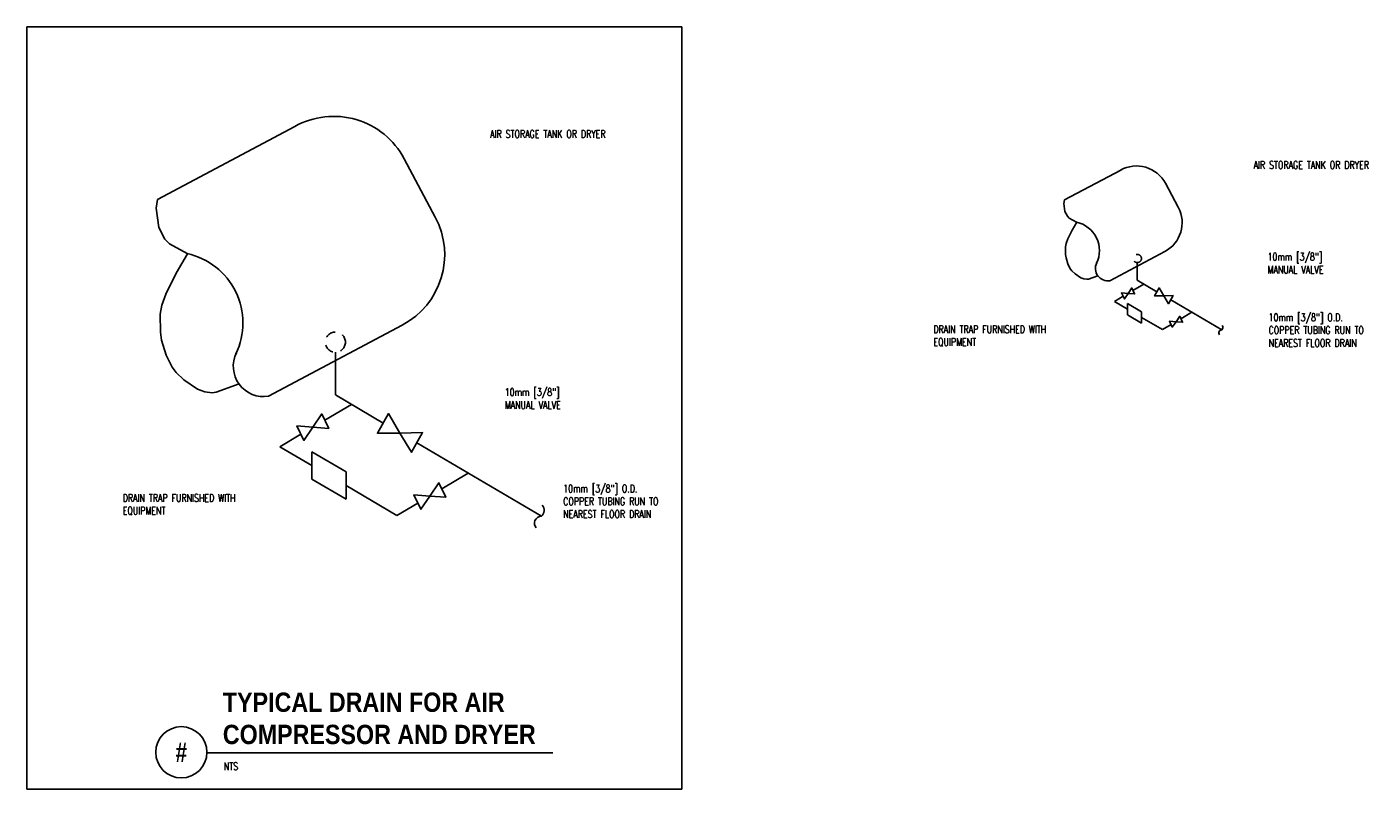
# Model space of a CAD drawing. Header units: inches. Extents: x -0.6 to 15.8, y -2.5 to 6.8.
import ezdxf
from ezdxf.enums import TextEntityAlignment as Align

# ---------------------------------------------------------------- set-up
doc = ezdxf.new("R2010")
doc.units = ezdxf.units.IN
doc.header["$MEASUREMENT"] = 0
doc.linetypes.add('HIDDEN2', pattern=[0.1875, 0.125, -0.0625])
doc.layers.add('G-ANNO-NPLT', color=7, linetype='Continuous', plot=False)
for name, color, linetype in [('M-DETL-HEVY', 5, 'Continuous'), ('M-DETL-MEDM', 4, 'Continuous'), ('M-DETL-TEXT', 2, 'Continuous'), ('M-DETL-THIN', 2, 'Continuous'), ('P-DETL-TEXT', 2, 'Continuous')]:
    doc.layers.add(name, color=color, linetype=linetype)
doc.styles.add('BOLD', font='bold.shx', dxfattribs={"width": 0.9})
doc.styles.add('Romans', font='romans.shx', dxfattribs={"width": 0.75})

msp = doc.modelspace()

# ---------------------------------------------------------------- linework, layer by layer
at = {"layer": 'G-ANNO-NPLT', "color": 6}
msp.add_lwpolyline([(-0.637, 6.814), (7.363, 6.814), (7.363, -2.499), (-0.637, -2.499)], close=True, dxfattribs=at)
at = {"layer": 'M-DETL-HEVY'}
for p, q in [((2.635, 5.598), (0.958, 4.706)), ((3.971, 5.204), (4.352, 4.488)), ((12.724, 5.065), (12.036, 4.699)), ((13.272, 4.903), (13.428, 4.61)), ((0.943, 4.599), (0.958, 4.706)), ((12.029, 4.655), (12.036, 4.699)), ((12.042, 4.557), (12.029, 4.655)), ((0.974, 4.361), (0.943, 4.599)), ((12.073, 4.5), (12.042, 4.557)), ((12.096, 4.477), (12.073, 4.5)), ((12.184, 4.428), (12.096, 4.477)), ((1.048, 4.222), (0.974, 4.361)), ((12.078, 4.225), (12.13, 4.329)), ((12.13, 4.329), (12.187, 4.427)), ((1.105, 4.165), (1.048, 4.222)), ((1.319, 4.045), (1.105, 4.165)), ((12.049, 4.125), (12.058, 4.169)), ((12.051, 4.034), (12.049, 4.125)), ((12.058, 4.169), (12.078, 4.225)), ((1.187, 3.805), (1.326, 4.043)), ((12.057, 3.994), (12.051, 4.034)), ((12.079, 3.918), (12.057, 3.994)), ((12.592, 3.712), (13.262, 4.069)), ((1.062, 3.55), (1.187, 3.805)), ((12.109, 3.859), (12.079, 3.918)), ((12.129, 3.832), (12.109, 3.859)), ((12.167, 3.795), (12.129, 3.832)), ((12.236, 3.749), (12.167, 3.795)), ((12.273, 3.734), (12.236, 3.749)), ((12.31, 3.73), (12.273, 3.734)), ((12.329, 3.733), (12.31, 3.73)), ((12.444, 3.774), (12.329, 3.733)), ((1.012, 3.414), (1.062, 3.55)), ((0.99, 3.306), (1.012, 3.414)), ((0.995, 3.086), (0.99, 3.306)), ((2.314, 2.301), (3.948, 3.17)), ((1.009, 2.988), (0.995, 3.086)), ((1.063, 2.803), (1.009, 2.988)), ((1.137, 2.658), (1.063, 2.803)), ((1.186, 2.592), (1.137, 2.658)), ((1.278, 2.502), (1.186, 2.592)), ((1.446, 2.389), (1.278, 2.502)), ((1.536, 2.354), (1.446, 2.389)), ((1.627, 2.344), (1.536, 2.354)), ((1.673, 2.351), (1.627, 2.344)), ((1.954, 2.451), (1.673, 2.351))]:
    msp.add_line(p, q, dxfattribs=at)
for centre, radius, start, end in [((3.11, 4.746), 0.975, 28.0082, 119.1522), ((12.918, 4.715), 0.4, 28.0082, 119.1522), ((13.075, 4.422), 0.4, 298, 28), ((3.491, 4.031), 0.975, 298, 28), ((12.108, 4.08), 0.357, 334.3478, 77.6187), ((1.133, 3.196), 0.869, 334.3478, 77.6187), ((12.568, 3.863), 0.152, 153.7384, 279.0198), ((2.256, 2.668), 0.372, 153.7384, 279.0198)]:
    msp.add_arc(centre, radius, start, end, dxfattribs=at)
at = {"layer": 'M-DETL-MEDM'}
for p, q in [((12.809, 3.434), (12.98, 3.333)), ((12.809, 3.434), (12.809, 3.297)), ((12.809, 3.297), (12.98, 3.196)), ((12.98, 3.333), (12.98, 3.196)), ((2.843, 1.623), (3.261, 1.376)), ((2.843, 1.623), (2.843, 1.289)), ((3.261, 1.376), (3.261, 1.043)), ((2.843, 1.289), (3.261, 1.043))]:
    msp.add_line(p, q, dxfattribs=at)
for points in [[(12.814, 3.558), (12.859, 3.624), (12.894, 3.552), (12.894, 3.552)], [(13.251, 3.528), (13.138, 3.527), (13.193, 3.625), (13.193, 3.625)], [(12.815, 3.558), (12.734, 3.564), (12.769, 3.491), (12.769, 3.491)], [(13.251, 3.528), (13.309, 3.432), (13.364, 3.531), (13.364, 3.531)], [(13.401, 3.212), (13.321, 3.219), (13.355, 3.146), (13.355, 3.146)], [(13.4, 3.212), (13.445, 3.279), (13.48, 3.206), (13.48, 3.206)], [(2.854, 1.924), (2.965, 2.086), (3.05, 1.909), (3.05, 1.909)], [(3.92, 1.852), (3.645, 1.848), (3.779, 2.089), (3.779, 2.089)], [(2.857, 1.924), (2.661, 1.939), (2.746, 1.762), (2.746, 1.762)], [(3.92, 1.852), (4.063, 1.616), (4.196, 1.858), (4.196, 1.858)], [(4.284, 1.082), (4.395, 1.244), (4.479, 1.067), (4.479, 1.067)], [(4.286, 1.082), (4.09, 1.097), (4.175, 0.92), (4.175, 0.92)]]:
    msp.add_lwpolyline(points, close=True, dxfattribs=at)
at = {"layer": 'M-DETL-MEDM', "color": 1, "linetype": 'HIDDEN2'}
for centre, radius in [((12.927, 3.984), 0.0506), ((3.131, 2.962), 0.123)]:
    msp.add_circle(centre, radius, dxfattribs=at)
at = {"layer": 'M-DETL-TEXT'}
for points in [[(4.04, 5.106, 0, 0.026, 0), (4.099, 5.157, 0, 0, 0), (4.502, 5.494, 0, 0, 0), (4.937, 5.494, 0, 0, 0)], [(13.365, 4.727, 0, 0.026, 0), (13.425, 4.778, 0, 0, 0), (13.827, 5.115, 0, 0, 0), (14.263, 5.115, 0, 0, 0)], [(13.251, 3.528, 0, 0.026, 0), (13.308, 3.581, 0, 0, 0), (13.757, 3.991, 0, 0, 0), (14.399, 3.991, 0, 0, 0)], [(12.867, 3.263, 0, 0.026, 0), (12.797, 3.228, 0, 0, 0), (12.545, 3.101, 0, 0, 0), (12.034, 3.101, 0, 0, 0)], [(13.959, 3.111, 0, 0.026, 0), (14.032, 3.139, 0, 0, 0), (14.357, 3.262, 0, 0, 0), (14.46, 3.262, 0, 0, 0)], [(3.933, 1.875, 0, 0.026, 0), (3.99, 1.928, 0, 0, 0), (4.439, 2.338, 0, 0, 0), (5.081, 2.338, 0, 0, 0)], [(2.964, 1.202, 0, 0.026, 0), (2.894, 1.167, 0, 0, 0), (2.642, 1.04, 0, 0, 0), (2.131, 1.04, 0, 0, 0)], [(5.342, 1.019, 0, 0.026, 0), (5.415, 1.047, 0, 0, 0), (5.74, 1.17, 0, 0, 0), (5.842, 1.17, 0, 0, 0)]]:
    msp.add_lwpolyline(points, format="xyseb", dxfattribs=at)
at = {"layer": 'M-DETL-THIN', "color": 1, "linetype": 'HIDDEN2'}
for p, q in [((12.927, 3.933), (12.927, 3.891)), ((3.131, 2.838), (3.131, 2.735))]:
    msp.add_line(p, q, dxfattribs=at)
at = {"layer": 'M-DETL-THIN'}
for p, q in [((12.927, 3.891), (12.927, 3.719)), ((13.007, 3.672), (12.874, 3.593)), ((12.927, 3.719), (13.166, 3.578)), ((12.754, 3.522), (12.649, 3.46)), ((12.649, 3.46), (12.809, 3.366)), ((13.335, 3.479), (13.959, 3.111)), ((13.593, 3.327), (13.46, 3.248)), ((12.98, 3.265), (13.236, 3.115)), ((13.341, 3.177), (13.236, 3.115)), ((3.131, 2.735), (3.131, 2.317)), ((3.131, 2.317), (3.715, 1.973)), ((3.326, 2.202), (3.002, 2.01)), ((2.71, 1.837), (2.454, 1.685)), ((2.454, 1.685), (2.843, 1.456)), ((4.126, 1.731), (5.648, 0.834)), ((4.755, 1.36), (4.431, 1.168)), ((3.261, 1.209), (3.883, 0.843)), ((4.139, 0.995), (3.883, 0.843))]:
    msp.add_line(p, q, dxfattribs=at)
for centre, radius, start, end in [((13.934, 3.141), 0.0393, 311.1849, 41.1959), ((13.959, 3.076), 0.035, 89.6773, 222.0239), ((5.647, 0.749), 0.0853, 89.6773, 222.0239), ((5.585, 0.906), 0.0958, 311.1849, 41.1959)]:
    msp.add_arc(centre, radius, start, end, dxfattribs=at)
at = {"layer": 'P-DETL-TEXT'}
msp.add_line((1.562, -2.054), (5.789, -2.054), dxfattribs=at)
msp.add_circle((1.249, -2.049), 0.313, dxfattribs=at)

# ---------------------------------------------------------------- texts
at = {"layer": 'M-DETL-TEXT', "char_height": 0.09375, "attachment_point": 1, "style": 'Romans'}
for s, insert, width in [('AIR STORAGE TANK OR DRYER', (5.021, 5.553), 1.37619), ('AIR STORAGE TANK OR DRYER', (14.347, 5.174), 1.37619), ('10mm [3/8"] MANUAL VALVE', (14.518, 4.052), 1.07651), ('10mm [3/8"] O.D. COPPER TUBING RUN TO NEAREST FLOOR DRAIN', (14.531, 3.312), 1.41401), ('DRAIN TRAP FURNISHED WITH EQUIPMENT', (10.436, 3.167), 1.63222), ('10mm [3/8"] MANUAL VALVE', (5.2, 2.398), 1.07651), ('10mm [3/8"] O.D. COPPER TUBING RUN TO NEAREST FLOOR DRAIN', (5.914, 1.22), 1.41401), ('DRAIN TRAP FURNISHED WITH EQUIPMENT', (0.533, 1.106), 1.63222)]:
    msp.add_mtext(s, dxfattribs=dict(at, insert=insert, width=width))
at = {"layer": 'P-DETL-TEXT', "style": 'BOLD', "width": 0.8}
msp.add_text('#', height=0.236, dxfattribs=at).set_placement((1.249, -2.049), align=Align.MIDDLE)
at = {"layer": 'P-DETL-TEXT', "attachment_point": 1}
for s, insert, char_height, width, style in [('TYPICAL DRAIN FOR AIR COMPRESSOR AND DRYER', (1.756, -1.319), 0.23622, 4.61332, 'BOLD'), ('NTS', (1.769, -2.172), 0.0938, 0.18214, 'Romans')]:
    msp.add_mtext(s, dxfattribs=dict(at, insert=insert, char_height=char_height, width=width, style=style))

doc.saveas('drawing.dxf')
